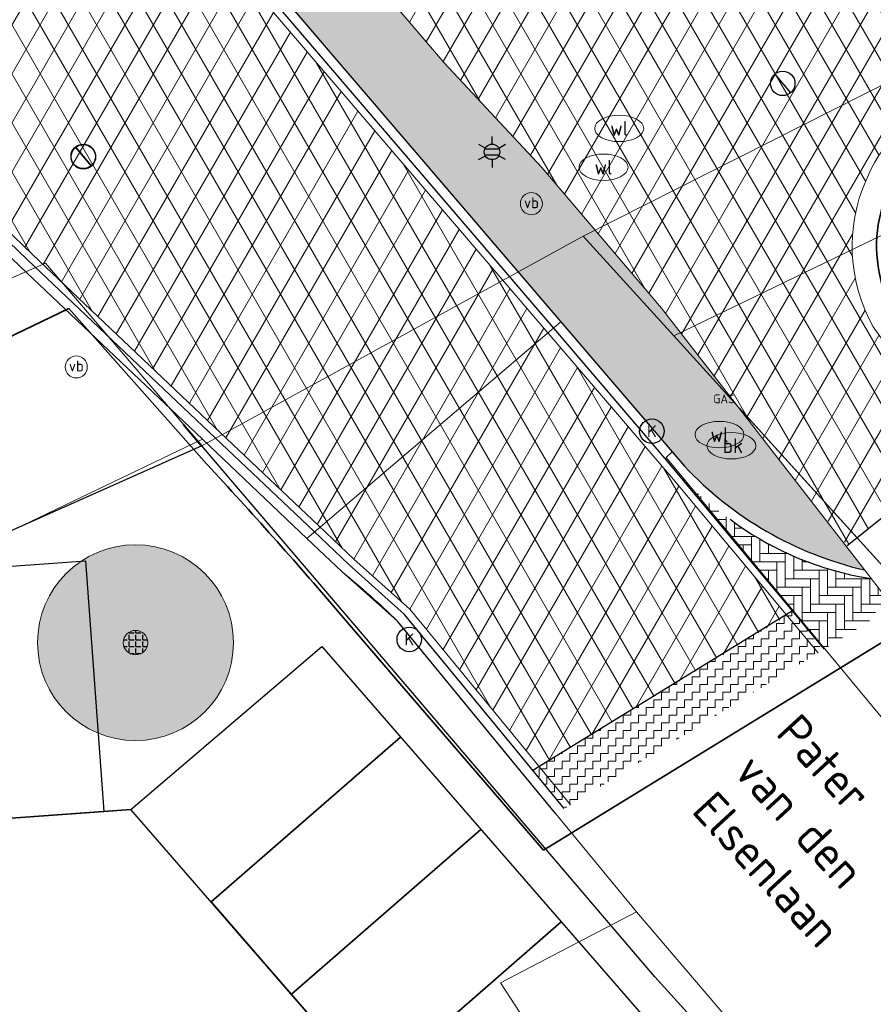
# Model space of a CAD drawing. Header units: millimetres. Extents: x 162876 to 168130, y 402614 to 405602.
# Tile 49 of 256: x 164492 to 164509, y 403406 to 403426. Entities that reach past the tile are written whole.
import ezdxf
from ezdxf.enums import TextEntityAlignment as Align

# ---------------------------------------------------------------- set-up
doc = ezdxf.new("R2010")
doc.units = ezdxf.units.MM
for name, color, linetype, lineweight in [('X-CA190022.004-UO-BGT_Ondergrond nieuwbouw Pater vd Elsenlaan_v1.0$0$A--L23--_Vloeren', 4, 'Continuous', 25), ('X-CA190022.004-UO-BGT_Ondergrond$0$B-WE-KL-WATER_PUT-S', 170, 'Continuous', 25), ('X-CA190022.004-UO-BGT_Ondergrond$0$GE_314_WGDRijbaanLokaleweg_Vlak_GEM', 253, 'Continuous', 9), ('X-CA190022.004-UO-BGT_Ondergrond$0$GE_316_WGDFietspad_Vlak_GEM', 253, 'Continuous', 9), ('X-CA190022.004-UO-BGT_Ondergrond$0$GE_322_WGDInrit_Vlak_GEM', 253, 'Continuous', 9), ('X-CA190022.004-UO-BGT_Ondergrond$0$GE_363_OWGBerm_openverharding_Vlak_GEM', 253, 'Continuous', 9), ('X-CA190022.004-UO-BGT_Ondergrond$0$GE_367_OWGBerm_groenvoorziening_grasenk_GEM', 253, 'Continuous', 9), ('X-CA190022.004-UO-BGT_Ondergrond$0$GE_401_OTDErf_Vlak_GEM', 253, 'Continuous', 9), ('X-CA190022.004-UO-BGT_Ondergrond$0$GE_814_BRDVerkeersbord_Punt_GEM', 7, 'Continuous', 25), ('X-CA190022.004-UO-BGT_Ondergrond$0$GE_861_PALLichtmast_Punt_GEM', 202, 'Continuous', 25), ('X-CA190022.004-UO-BGT_Ondergrond$0$GE_882_PutBrandkraan_Punt_GEM', 150, 'Continuous', 25), ('X-CA190022.004-UO-BGT_Ondergrond$0$GE_884_PutGasput_Punt_GEM', 32, 'Continuous', 25), ('X-CA190022.004-UO-GZM_Werkgrens$0$N-WE-KG-GRENS_SYSTEEMGRENS-G', 7, 'X-CA190022.004-UO-GZM_Werkgrens$0$KG-OG', 35), ('X-CA190022.004-UO-KAD_Percelen$0$B-WE-KG-GRENS_PERCEEL-GV', 150, 'Continuous', 9), ('X-CA190022.004-UO-OPB_Opbreek_v0.1$0$V-WE-VH-VERHARDING_ASFALT-A-200', 252, 'Continuous', 18), ('X-CA190022.004-UO-OPB_Opbreek_v0.1$0$V-WE-VH-VERHARDING_ASFALT_ZAAGSNEDE-G', 1, 'X-CA190022.004-UO-OPB_Opbreek_v0.1$0$VH-ZAAGSNEDE', 25), ('X-CA190022.004-UO-OPB_Opbreek_v0.1$0$V-WE-VH-VERHARDING_BETONSTRAATSTEEN-A-200 WEGDEK', 252, 'Continuous', 18), ('X-CA190022.004-UO-OPB_Opbreek_v0.1$0$V-XX-VH-KANTOPSLUITING_TROTTOIRBAND_180 200-G ACHTERKANT', 210, 'X-CA190022.004-UO-OPB_Opbreek_v0.1$0$VH-TROTTOIRBAND_180-200-V', 25), ('X-CA190022.004-UO-OPB_Opbreek_v0.1$0$V-XX-VH-KANTOPSLUITING_TROTTOIRBAND_180 200-G VOORKANT', 210, 'X-CA190022.004-UO-OPB_Opbreek_v0.1$0$VH-TROTTOIRBAND_180-200-V', 25), ('X-CA190022.004-UO-OPB_Opbreek_v0.1$0$V-XX-VH-KANTVERHARDING_STREKLAAG-G', 7, 'Continuous', 18), ('X-CA190022.004-UO-TXT_Tekst 1op200_v0.1$0$X-XX-AL-T35', 7, 'Continuous', 35), ('X-CA190022.004-UO-WHM_Putten en kolken combi_v0.1$0$KOLK INMETING VERWIJDEREN', 1, 'Continuous', 30), ('X-CA190022.004-UO-WHM_Putten en kolken combi_v0.1$0$PUTRANDEN INMETING TE VERVANGEN', 1, 'Continuous', 30)]:
    doc.layers.add(name, color=color, linetype=linetype, lineweight=lineweight)
doc.layers.add('X-CA190022.004-UO-DWM_Beplanting_v0.1$0$B-WE-GR-BOOM-S AFKOMSTIG UIT DTM_v0.4', color=252, linetype='Continuous')
doc.layers.add('X-CA190022.004-UO-OPB_Opbreek_v0.1$0$V-WE-GR-GRAS-V', color=7, linetype='Continuous', lineweight=18, true_color=0x67a552, transparency=0.5)
doc.layers.add('X-CA190022.004-UO-OPB_Opbreek_v0.1$0$V-WE-VH-VERHARDING_ASFALT-A-200 ROOD', color=1, linetype='Continuous', lineweight=18, transparency=0.5)
doc.layers.add('X-CA190022.004-UO-OPB_Opbreek_v0.1$0$V-WE-VH-VERHARDING_ASFALT-A-FREESVAK', color=252, linetype='Continuous', lineweight=18, transparency=0.5)
doc.styles.add('X-CA190022.004-UO-BGT_Ondergrond$0$NLCS-ISO', font='NLCS-ISO.ttf')
doc.styles.add('X-CA190022.004-UO-BGT_Ondergrond$0$NLCS-ISO-M250-T30', font='NLCS-ISO.ttf', dxfattribs={"height": 0.75})
doc.styles.add('X-CA190022.004-UO-TXT_Tekst 1op200_v0.1$0$NLCS-ISO-M200-T35', font='NLCS-ISO.ttf', dxfattribs={"height": 0.7000000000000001})
doc.styles.add('X-CA190022.004-UO-WHM_Putten en kolken combi_v0.1$0$ISOCPEUR 9 PT', font='isocpeur.ttf', dxfattribs={"height": 2.4402})
doc.linetypes.add('X-CA190022.004-UO-GZM_Werkgrens$0$KG-OG', pattern='A,5.5,-1.5,[2,NLCS.SHX,S=0.5,R=0,X=0,Y=0],-1.5', length=8.5)
doc.linetypes.add('X-CA190022.004-UO-OPB_Opbreek_v0.1$0$VH-TROTTOIRBAND_180-200-V', pattern='A,5,[24,NLCS.SHX,S=1,R=0,X=0,Y=0],5,-2,2,-2,2,-2', length=20)
doc.linetypes.add('X-CA190022.004-UO-OPB_Opbreek_v0.1$0$VH-ZAAGSNEDE', pattern='A,1e-05,-2.54,[181,NLCS.SHX,S=2.54,R=0,X=-2.54,Y=0],-5.08,[181,NLCS.SHX,S=2.54,R=180,X=2.54,Y=0],-2.54', length=10.16001)
pattern_1 = [(59.99999999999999, (0, 0), (-0.4330127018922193, 0.2500000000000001), []), (120, (0, 0), (-0.4330127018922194, -0.2499999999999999), [])]
pattern_2 = [(0, (0, 0), (0.15625, 0.15625), [0.15625, -0.15625]), (90, (0.15625, 0), (-0.15625, 0.15625), [0.15625, -0.15625])]

# ---------------------------------------------------------------- blocks, each defined once
blk = doc.blocks.new('X-CA190022.004-UO-WHM_Putten en kolken combi_v0.1$0$putdeksel 1.03')
blk.add_circle((5.227183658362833e-06, -5.226965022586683e-06), 0.2499999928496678)
blk = doc.blocks.new('X-CA190022.004-UO-WHM_Putten en kolken combi_v0.1$0$Putdeksel 1.04')
at = {"flags": 128}
blk.add_lwpolyline([(-0.1612564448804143, 0.1910401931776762), (0.1612564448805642, -0.1910401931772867)], dxfattribs=at)
blk.add_blockref('X-CA190022.004-UO-WHM_Putten en kolken combi_v0.1$0$putdeksel 1.03', (-5.227183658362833e-06, 5.226965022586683e-06))
blk = doc.blocks.new('X-CA190022.004-UO-WHM_Putten en kolken combi_v0.1$0$kolk 1.03')
blk.add_circle((0, 0), 0.25)
at = {"insert": (0, 0), "char_height": 0.24402, "attachment_point": 5, "style": 'X-CA190022.004-UO-WHM_Putten en kolken combi_v0.1$0$ISOCPEUR 9 PT'}
blk.add_mtext_dynamic_manual_height_columns('K', width=0.2522883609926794, gutter_width=12.201, heights=[0], dxfattribs=at)
blk = doc.blocks.new('X-CA190022.004-UO-BGT_Ondergrond$0$SIE-WEG_PAAL_VERKEERSBORD-SO')
at = {"linetype": 'ByBlock', "lineweight": 18}
blk.add_circle((0, 0), 1.5, dxfattribs=at)
at = {"linetype": 'ByBlock', "lineweight": 18, "style": 'X-CA190022.004-UO-BGT_Ondergrond$0$NLCS-ISO'}
blk.add_text('vb', height=1.5, dxfattribs=at).set_placement((0, 0.1317113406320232), align=Align.MIDDLE_CENTER)
blk = doc.blocks.new('X-CA190022.004-UO-BGT_Ondergrond$0$IMGEOVerkeersbord')
at = {"xscale": 5, "yscale": 5, "zscale": 5}
blk.add_blockref('X-CA190022.004-UO-BGT_Ondergrond$0$SIE-WEG_PAAL_VERKEERSBORD-SO', (0, 0), dxfattribs=at)
blk = doc.blocks.new('X-CA190022.004-UO-BGT_Ondergrond$0$SKL-WATER_BRANDKRAAN_BRANDPUT-SO')
at = {"color": 0, "linetype": 'ByBlock', "lineweight": 18}
blk.add_ellipse((0, 0), major_axis=(2.5, 9.034865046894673e-15), ratio=0.5400000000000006, dxfattribs=at)
at = {"color": 0, "linetype": 'ByBlock', "lineweight": 18, "style": 'X-CA190022.004-UO-BGT_Ondergrond$0$NLCS-ISO'}
blk.add_text('bk', height=1.5, dxfattribs=at).set_placement((0.1553767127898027, 0), align=Align.MIDDLE_CENTER)
blk = doc.blocks.new('X-CA190022.004-UO-BGT_Ondergrond$0$IMGEOBrandkraanput')
at = {"xscale": 5, "yscale": 5, "zscale": 5}
blk.add_blockref('X-CA190022.004-UO-BGT_Ondergrond$0$SKL-WATER_BRANDKRAAN_BRANDPUT-SO', (0, 0), dxfattribs=at)
blk = doc.blocks.new('X-CA190022.004-UO-BGT_Ondergrond$0$N-SIE-WEG_LICHTMAST-SO')
h = blk.add_hatch(color=256)
h.paths.add_polyline_path([(1.162672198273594, 0.5, 0.6585046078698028), (-1.162672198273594, 0.5)])
h.paths.add_polyline_path([(-1.162672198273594, -0.5, 0.6585046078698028), (1.162672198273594, -0.5)])
at = {"flags": 128}
for points in [[(8.349587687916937e-10, 1.265625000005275), (1.669846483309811e-09, 2.53125000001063)], [(-2.192125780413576, 1.265625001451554), (-1.096064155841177, 0.6328125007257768)], [(-1.162672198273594, 0.5), (1.162672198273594, 0.5)], [(1.096064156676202, 0.6328124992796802), (2.192125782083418, 1.26562499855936)], [(-2.192125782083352, -1.26562499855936), (-1.096064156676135, -0.6328124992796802)], [(-1.162672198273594, -0.5), (1.162672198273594, -0.5)], [(-8.349587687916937e-10, -1.265625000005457), (-1.669775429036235e-09, -2.53125000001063)], [(2.192125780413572, -1.265625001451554), (1.096064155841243, -0.6328125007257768)]]:
    blk.add_lwpolyline(points, dxfattribs=at)
at = {"ltscale": 0.5}
blk.add_circle((0, 0), 1.265625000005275, dxfattribs=at)
at = {"style": 'X-CA190022.004-UO-BGT_Ondergrond$0$NLCS-ISO'}
blk.add_attdef('TYPE', text='', height=1.8, dxfattribs=at).set_placement((1.669846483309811e-09, 2.53125000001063), align=Align.BOTTOM_CENTER)
blk = doc.blocks.new('X-CA190022.004-UO-BGT_Ondergrond$0$IMGEOLichtmastpaal')
at = {"xscale": 5, "yscale": 5, "zscale": 5}
blk.add_blockref('X-CA190022.004-UO-BGT_Ondergrond$0$N-SIE-WEG_LICHTMAST-SO', (0.04198259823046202, 6.388564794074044), dxfattribs=at)
blk = doc.blocks.new('X-CA190022.004-UO-BGT_Ondergrond$0$IMGEOGasput')
at = {"insert": (-7.026893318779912, 3.397609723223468), "char_height": 6, "attachment_point": 1, "style": 'X-CA190022.004-UO-BGT_Ondergrond$0$NLCS-ISO-M250-T30'}
blk.add_mtext_dynamic_manual_height_columns('GAS', width=7.483855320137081, gutter_width=3.75, heights=[0], dxfattribs=at)
blk = doc.blocks.new('X-CA190022.004-UO-BGT_Ondergrond$0$SKL-WATER_WATERLEIDINGPUT-SO')
at = {"color": 0, "linetype": 'ByBlock', "lineweight": 18}
blk.add_ellipse((0, 0), major_axis=(2.5, 9.034865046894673e-15), ratio=0.5400000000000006, dxfattribs=at)
at = {"color": 0, "linetype": 'ByBlock', "lineweight": 18, "style": 'X-CA190022.004-UO-BGT_Ondergrond$0$NLCS-ISO'}
blk.add_text('wl', height=1.5, dxfattribs=at).set_placement((0, 0), align=Align.MIDDLE_CENTER)
blk = doc.blocks.new('X-CA190022.004-UO-DWM_Beplanting_v0.1$0$SGR-BOOM_01-SO')
at = {"linetype": 'ByBlock', "lineweight": 18}
h = blk.add_hatch(color=0, dxfattribs=at)
h.dxf.hatch_style = 1
edge = h.paths.add_edge_path()
edge.add_arc((0, 0), 0.25, 0, 360)
at = {"color": 0, "linetype": 'ByBlock', "lineweight": 18}
for radius in [2, 0.25]:
    blk.add_circle((0, 0), radius, dxfattribs=at)
blk = doc.blocks.new('X-CA190022.004-UO-DWM_Beplanting_v0.1$0$IMGEOBoom')
at = {"transparency": 33554457}
h = blk.add_hatch(color=256, dxfattribs=at)
h.dxf.hatch_style = 1
edge = h.paths.add_edge_path()
edge.add_arc((0, 0), 100, 0, 360)
edge = h.paths.add_edge_path(flags=17)
edge.add_arc((0, 0), 12.5, 0, 360)
h = blk.add_hatch()
h.set_pattern_fill('ANGLE', color=256)
h.set_pattern_definition([(0, (0, 0), (0, 6.985), [5.08, -1.905]), (90, (0, 0), (-6.985, 4.277078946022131e-16), [5.08, -1.905])])
edge = h.paths.add_edge_path(flags=17)
edge.add_arc((0, 0), 12.5, 0, 360)
at = {"xscale": 50, "yscale": 50, "zscale": 50}
blk.add_blockref('X-CA190022.004-UO-DWM_Beplanting_v0.1$0$SGR-BOOM_01-SO', (0, 0), dxfattribs=at)

msp = doc.modelspace()

# ---------------------------------------------------------------- hatches: boundary and pattern name
at = {"layer": 'X-CA190022.004-UO-OPB_Opbreek_v0.1$0$V-WE-GR-GRAS-V'}
h = msp.add_hatch(color=256, dxfattribs=at)
h.dxf.hatch_style = 1
edge = h.paths.add_edge_path()
edge.add_line((164491.5, 403434.983), (164485.536, 403442.109))
edge.add_arc((164484.7432403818, 403440.3966772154), 1.886933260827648, 65.15712625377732, 104.6816702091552)
edge.add_line((164484.265, 403442.222), (164483.391, 403441.904))
edge.add_line((164483.391, 403441.904), (164502.63, 403419.439))
edge.add_line((164502.63, 403419.439), (164504.901, 403416.787))
edge.add_line((164504.901, 403416.787), (164505.153, 403416.493))
edge.add_arc((164510.479080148, 403421.4819774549), 7.297741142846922, 223.1282033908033, 256.9399985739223)
edge.add_line((164508.83, 403414.373), (164504.683, 403419.715))
edge.add_line((164504.683, 403419.715), (164502.24, 403422.591))
edge.add_line((164502.24, 403422.591), (164500.249, 403424.726))
edge.add_line((164500.249, 403424.726), (164491.5, 403434.983))
at = {"layer": 'X-CA190022.004-UO-OPB_Opbreek_v0.1$0$V-WE-VH-VERHARDING_ASFALT-A-200'}
h = msp.add_hatch(dxfattribs=at)
h.set_pattern_fill('AVH-ASFALT', color=256, scale=0.5, pattern_type=2)
h.set_pattern_definition(pattern_1)
edge = h.paths.add_edge_path(flags=0)
edge.add_arc((164478.1617259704, 403439.0866518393), 0.2699662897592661, 115.2703363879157, 209.691160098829, ccw=False)
edge.add_line((164478.0464801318, 403439.3307833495), (164479.9453260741, 403440.1627059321))
edge.add_arc((164480.0331573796, 403439.8077436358), 0.3656672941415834, 48.98285805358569, 103.89802546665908, ccw=False)
edge.add_line((164480.2731392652, 403440.0836444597), (164482.9663866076, 403437.128346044))
edge.add_line((164482.9663866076, 403437.128346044), (164486.6878574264, 403432.6886791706))
edge.add_arc((164485.8099287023, 403432.2038029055), 1.002927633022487, -40.685678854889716, 28.911681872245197, ccw=False)
edge.add_arc((164486.0187615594, 403432.1971579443), 0.8504045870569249, 226.7174290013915, 310.4460501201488, ccw=False)
edge.add_line((164485.4357267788, 403431.5780792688), (164477.9272041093, 403438.9529308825))
edge = h.paths.add_edge_path(flags=16)
edge.add_line((164474.8090000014, 403442.3029999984), (164477.7699999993, 403438.8270000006))
edge.add_arc((164478.1617259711, 403439.0866518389), 0.4699662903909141, 114.88028808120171, 213.5380294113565, ccw=False)
edge.add_line((164477.964, 403439.513), (164479.8790000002, 403440.3520000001))
edge.add_arc((164480.0331573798, 403439.8077436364), 0.5656672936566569, 47.68062572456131, 105.8144587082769, ccw=False)
edge.add_line((164480.4139999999, 403440.2260000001), (164477.1710000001, 403443.6029999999))
edge.add_arc((164476.7617816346, 403443.3100921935), 0.5032441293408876, -51.36289691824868, 35.59409672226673, ccw=False)
edge.add_line((164477.076, 403442.917), (164475.4019999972, 403442.1699999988))
edge.add_arc((164475.1954956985, 403442.6377590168), 0.5113145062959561, 220.897115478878, 293.8202992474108, ccw=False)
edge = h.paths.add_edge_path(flags=16)
edge.add_arc((164478.1617259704, 403439.0866518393), 0.469966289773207, 114.8802880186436, 213.538029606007, ccw=False)
edge.add_line((164477.964, 403439.513), (164479.879, 403440.352))
edge.add_arc((164480.0331573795, 403439.8077436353), 0.5656672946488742, 47.68062576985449, 105.81445867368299, ccw=False)
edge.add_line((164480.414, 403440.226), (164483.117, 403437.26))
edge.add_line((164483.117, 403437.26), (164486.853, 403432.803))
edge.add_arc((164485.8099287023, 403432.2038029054), 1.202927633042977, -41.418581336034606, 29.875411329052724, ccw=False)
edge.add_arc((164486.0187615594, 403432.1971579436), 1.050404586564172, 226.5968703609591, 311.29779727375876, ccw=False)
edge.add_line((164485.297, 403431.434), (164477.77, 403438.827))
edge = h.paths.add_edge_path(flags=0)
edge.add_arc((164476.7617816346, 403443.3100921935), 0.3032441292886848, -47.12407347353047, 29.58472994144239, ccw=False)
edge.add_line((164476.9681128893, 403443.0878661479), (164475.3209070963, 403442.3528227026))
edge.add_arc((164475.1954956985, 403442.6377590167), 0.3113145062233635, 222.0255269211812, 293.7561350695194, ccw=False)
edge.add_line((164474.9642367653, 403442.4293458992), (164474.0393535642, 403443.6615322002))
edge.add_arc((164474.6598081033, 403444.0713097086), 0.7435599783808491, 123.4365509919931, 213.4426584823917, ccw=False)
edge.add_arc((164474.7321911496, 403443.7841782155), 1.027719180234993, 66.9526403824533, 117.97534519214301, ccw=False)
edge.add_line((164475.1345348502, 403444.7298664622), (164477.0254907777, 403443.4598068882))
edge = h.paths.add_edge_path(flags=16)
edge.add_arc((164476.7617816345, 403443.3100921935), 0.5032441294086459, -51.36289691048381, 35.59409673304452, ccw=False)
edge.add_line((164477.076, 403442.917), (164475.402, 403442.17))
edge.add_arc((164475.1954956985, 403442.6377590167), 0.5113145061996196, 220.8971152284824, 293.8202995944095, ccw=False)
edge.add_line((164474.809, 403442.303), (164473.876, 403443.546))
edge.add_arc((164474.6598081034, 403444.0713097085), 0.943559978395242, 122.84869741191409, 213.83006990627, ccw=False)
edge.add_arc((164474.7321911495, 403443.7841782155), 1.227719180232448, 66.02806955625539, 118.41369853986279, ccw=False)
edge.add_line((164475.231, 403444.906), (164477.171, 403443.603))
edge = h.paths.add_edge_path()
edge.add_line((164456.804683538, 403462.6403329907), (164465.0349251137, 403450.7319944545))
edge.add_line((164465.0349251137, 403450.7319944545), (164466.2800102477, 403448.9214515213))
edge.add_line((164466.2800102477, 403448.9214515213), (164471.1255660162, 403441.8752803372))
edge.add_line((164471.1255660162, 403441.8752803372), (164471.089, 403441.66))
edge.add_line((164471.089, 403441.66), (164472.011, 403440.28))
edge.add_line((164472.011, 403440.28), (164473.18, 403438.808))
edge.add_line((164473.18, 403438.808), (164474.5226777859, 403437.4021644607))
edge.add_line((164474.5226777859, 403437.4021644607), (164474.7304815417, 403437.401707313))
edge.add_line((164474.7304815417, 403437.401707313), (164477.1014560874, 403435.0265268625))
edge.add_line((164477.1014560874, 403435.0265268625), (164491.8438825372, 403420.8129722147))
edge.add_line((164491.8438825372, 403420.8129722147), (164495.5538558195, 403417.2949458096))
edge.add_line((164495.5538558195, 403417.2949458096), (164497.6878863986, 403415.2709168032))
edge.add_line((164497.6878863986, 403415.2709168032), (164498.4049852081, 403414.590617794))
edge.add_line((164498.4049852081, 403414.590617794), (164499.550173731, 403413.5691786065))
edge.add_line((164499.550173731, 403413.5691786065), (164501.9103804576, 403410.6982485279))
edge.add_line((164501.9103804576, 403410.6982485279), (164502.1890433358, 403410.3592361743))
edge.add_line((164502.1890433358, 403410.3592361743), (164507.2471112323, 403413.438676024))
edge.add_line((164507.2471112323, 403413.438676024), (164504.8872601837, 403416.2652230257))
edge.add_line((164504.8872601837, 403416.2652230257), (164504.6351540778, 403416.5593468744))
edge.add_line((164504.6351540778, 403416.5593468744), (164502.3641624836, 403419.2113370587))
edge.add_line((164502.3641624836, 403419.2113370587), (164482.7964791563, 403442.0601340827))
edge.add_line((164482.7964791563, 403442.0601340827), (164480.7897117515, 403444.4598644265))
edge.add_line((164480.7897117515, 403444.4598644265), (164457.5171691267, 403471.7440300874))
edge.add_line((164457.5171691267, 403471.7440300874), (164453.0470402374, 403467.8919549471))
edge.add_arc((164406.0797280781, 403430.7615173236), 59.87151083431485, 36.065633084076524, 38.328455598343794, ccw=False)
edge.add_line((164454.4764536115, 403466.0085706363), (164456.2119255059, 403463.4979947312))
edge.add_line((164456.2119255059, 403463.4979947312), (164456.804683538, 403462.6403329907))
at = {"layer": 'X-CA190022.004-UO-OPB_Opbreek_v0.1$0$V-WE-VH-VERHARDING_ASFALT-A-200 ROOD'}
h = msp.add_hatch(dxfattribs=at)
h.set_pattern_fill('AVH-ASFALT', color=256, scale=0.5, pattern_type=2)
h.set_pattern_definition(pattern_1)
edge = h.paths.add_edge_path()
edge.add_line((164496.2489110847, 403434.2123157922), (164493.8805388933, 403432.1921453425))
edge.add_line((164493.8805388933, 403432.1921453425), (164500.249, 403424.726))
edge.add_line((164500.249, 403424.726), (164502.24, 403422.591))
edge.add_line((164502.24, 403422.591), (164504.683, 403419.715))
edge.add_line((164504.683, 403419.715), (164508.4757473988, 403414.8711229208))
edge.add_line((164508.4757473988, 403414.8711229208), (164510.8652536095, 403416.7781359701))
edge.add_line((164510.8652536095, 403416.7781359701), (164509.01, 403419.334))
edge.add_arc((164511.9308651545, 403420.9814187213), 3.353422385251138, 156.2686370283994, 209.4237539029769, ccw=False)
edge.add_arc((164511.659438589, 403421.1776956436), 3.026775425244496, 116.730746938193, 157.6022541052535, ccw=False)
edge.add_line((164510.2980000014, 403423.8810000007), (164518.157, 403427.555))
edge.add_line((164518.157, 403427.555), (164516.668, 403430.689))
edge.add_line((164516.668, 403430.689), (164513.743, 403429.436))
edge.add_line((164513.743, 403429.436), (164509.64, 403427.467))
edge.add_line((164509.64, 403427.467), (164507.77, 403426.57))
edge.add_arc((164505.8426980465, 403431.1227102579), 4.943851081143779, 251.585633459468, 292.9444314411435, ccw=False)
edge.add_arc((164505.0456218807, 403430.9230158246), 4.555641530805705, 224.8878917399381, 260.33770587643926, ccw=False)
edge.add_line((164501.8179999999, 403427.7080000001), (164499.729, 403430.051))
edge.add_line((164499.729, 403430.051), (164496.2489110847, 403434.2123157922))
at = {"layer": 'X-CA190022.004-UO-OPB_Opbreek_v0.1$0$V-WE-VH-VERHARDING_ASFALT-A-FREESVAK', "ltscale": 0.2}
h = msp.add_hatch(dxfattribs=at)
h.set_pattern_fill('AVH-ASFALT_FREESVAK', color=256, scale=0.1, pattern_type=2)
h.set_pattern_definition(pattern_2)
h.paths.add_polyline_path([(164507.6718298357, 403413.1377652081), (164507.3627034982, 403413.5346996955), (164502.060617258, 403410.2804114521), (164502.3914151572, 403409.8967784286)])
h = msp.add_hatch(dxfattribs=at)
h.set_pattern_fill('AVH-ASFALT_FREESVAK', color=256, scale=0.1, pattern_type=2)
h.set_pattern_definition(pattern_2)
h.paths.add_polyline_path([(164507.9809561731, 403412.7408307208), (164507.6718298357, 403413.1377652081), (164502.3914151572, 403409.8967784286), (164502.7222130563, 403409.5131454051)])
at = {"layer": 'X-CA190022.004-UO-OPB_Opbreek_v0.1$0$V-WE-VH-VERHARDING_BETONSTRAATSTEEN-A-200 WEGDEK'}
h = msp.add_hatch(dxfattribs=at)
h.set_pattern_fill('AVH-BSS_DIKFORMAAT_ELLEBOOG-SO', color=256, scale=2.5, pattern_type=2)
h.set_pattern_definition([(0, (0, 0), (0.1725, 0.1725), [0.6900000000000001, -0.345]), (270, (0, 0.5175000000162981), (0.1725, 0.1725), [0.6900000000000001, -0.345])])
edge = h.paths.add_edge_path()
edge.add_line((164509.2616560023, 403413.7938513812), (164508.9258180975, 403413.3207633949))
edge.add_line((164508.9258180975, 403413.3207633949), (164508.0088137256, 403412.7579289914))
edge.add_line((164508.0088137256, 403412.7579289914), (164504.7490880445, 403416.6569124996))
edge.add_arc((164510.135724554, 403421.0400304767), 6.944607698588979, 219.1353251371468, 260.3186269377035)
edge.add_line((164508.9678573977, 403414.1943265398), (164509.2616560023, 403413.7938513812))

# ---------------------------------------------------------------- linework, layer by layer
at = {"layer": 'X-CA190022.004-UO-BGT_Ondergrond nieuwbouw Pater vd Elsenlaan_v1.0$0$A--L23--_Vloeren', "color": 252}
for p, q in [((164510.415, 403413.1130000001), (164505.8550342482, 403418.1374529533)), ((164495.2966250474, 403416.9023889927), (164494.922594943, 403417.3407591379)), ((164494.923917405, 403417.3408555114), (164495.298, 403416.9029999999)), ((164495.298, 403416.9029999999), (164489.76, 403414.442)), ((164504.5510000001, 403406.066), (164495.298, 403416.9029999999)), ((164485.4445239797, 403414.0117559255), (164492.9246913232, 403414.5568215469)), ((164492.9246913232, 403414.5568215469), (164493.2974082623, 403409.4405645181)), ((164493.8487036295, 403409.4807043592), (164497.7500189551, 403412.8117803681)), ((164497.7500189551, 403412.8117803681), (164510.8410424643, 403397.7527725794)), ((164495.4888817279, 403407.5939569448), (164499.360292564, 403410.9594330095)), ((164499.3602278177, 403410.9595074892), (164495.49141933, 403407.5962936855)), ((164493.8489402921, 403409.4804321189), (164484.5327058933, 403408.8017487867)), ((164493.2974082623, 403409.4405645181), (164493.8487036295, 403409.4807043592)), ((164507.3604319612, 403393.9377468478), (164493.8487036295, 403409.4807043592)), ((164490.8040293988, 403409.2587352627), (164493.2974218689, 403409.4403777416)), ((164501.0003195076, 403409.0728594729), (164497.13151102, 403405.7096456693)), ((164497.1315974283, 403405.7095462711), (164501.000405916, 403409.0727600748)), ((164495.49141933, 403407.5962936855), (164503.6919641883, 403398.1629542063)), ((164502.6404111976, 403407.1862114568), (164498.77160271, 403403.8229976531)), ((164498.7716891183, 403403.8228982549), (164502.640497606, 403407.1861120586)), ((164504.5510000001, 403406.066), (164513.7991679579, 403395.8583515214))]:
    msp.add_line(p, q, dxfattribs=at)
at = {"layer": 'X-CA190022.004-UO-BGT_Ondergrond$0$GE_314_WGDRijbaanLokaleweg_Vlak_GEM', "flags": 128}
for points in [[(164442.94, 403489.126), (164443.864, 403488.0790000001), (164449.294, 403481.924), (164481.056, 403444.687), (164480.874, 403444.622), (164483.26, 403441.849), (164483.391, 403441.904), (164502.63, 403419.439), (164497.447, 403415.017), (164495.313, 403417.0410000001), (164491.602, 403420.56), (164476.856, 403434.777), (164474.447, 403437.185), (164474.381, 403437.261), (164474.505, 403437.387), (164473.18, 403438.808), (164472.011, 403440.2800000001), (164471.089, 403441.6600000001), (164464.875, 403450.622), (164464.747, 403450.533), (164455.924, 403463.299), (164454.191, 403465.806)], [(164498.168, 403414.333), (164497.447, 403415.017), (164502.63, 403419.439), (164504.901, 403416.787), (164504.781, 403416.665), (164511.187, 403408.945), (164519.4, 403399.622), (164527.935, 403390.353), (164528.051, 403390.464), (164532.626, 403385.607)], [(164617.292, 403303.039), (164607.57, 403311.093), (164607.596, 403311.189), (164599.386, 403318.093), (164599.271, 403317.98), (164593.903, 403322.46), (164566.317, 403345.335), (164566.403, 403345.471), (164557.209, 403353.3180000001), (164557.112, 403353.201), (164548.239, 403361.246), (164539.592, 403369.466), (164531.375, 403377.556), (164523.138, 403386.194), (164518.659, 403391.015), (164515.969, 403393.893), (164510.065, 403400.491), (164504.175, 403407.392), (164501.64, 403410.4760000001), (164499.297, 403413.326)]]:
    msp.add_lwpolyline(points, dxfattribs=at)
at = {"layer": 'X-CA190022.004-UO-BGT_Ondergrond$0$GE_314_WGDRijbaanLokaleweg_Vlak_GEM'}
msp.add_arc((164487.5254166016, 403401.2646567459), 16.85366953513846, 45.69656568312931, 50.84135455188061, dxfattribs=at)
at = {"layer": 'X-CA190022.004-UO-BGT_Ondergrond$0$GE_316_WGDFietspad_Vlak_GEM', "flags": 128}
for points in [[(164527.371, 403391.93), (164526.649, 403392.821), (164520.122, 403400.2900000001), (164513.339, 403408.529), (164508.83, 403414.373), (164504.683, 403419.7150000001), (164502.24, 403422.591), (164500.249, 403424.7260000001), (164491.5, 403434.983), (164485.536, 403442.109)], [(164509.01, 403419.334), (164510.581, 403417.138), (164513.067, 403413.794), (164515.637, 403410.447), (164521.701, 403403.053), (164525.682, 403398.456), (164529.573, 403394.185)]]:
    msp.add_lwpolyline(points, dxfattribs=at)
at = {"layer": 'X-CA190022.004-UO-BGT_Ondergrond$0$GE_316_WGDFietspad_Vlak_GEM'}
for centre, radius, start, end in [((164511.6594385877, 403421.1776956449), 3.02677542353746, 116.7307469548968, 157.602254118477), ((164511.9308651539, 403420.9814187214), 3.353422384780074, 156.2686370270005, 209.4237539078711)]:
    msp.add_arc(centre, radius, start, end, dxfattribs=at)
at = {"layer": 'X-CA190022.004-UO-BGT_Ondergrond$0$GE_322_WGDInrit_Vlak_GEM', "flags": 128}
for points in [[(164528.051, 403390.464), (164527.935, 403390.353), (164519.4, 403399.622), (164511.187, 403408.945), (164504.781, 403416.665), (164504.901, 403416.787), (164505.153, 403416.493)], [(164508.83, 403414.373), (164513.339, 403408.529), (164520.122, 403400.2900000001), (164526.649, 403392.821), (164526.501, 403392.765)]]:
    msp.add_lwpolyline(points, dxfattribs=at)
at = {"layer": 'X-CA190022.004-UO-BGT_Ondergrond$0$GE_322_WGDInrit_Vlak_GEM'}
msp.add_arc((164510.479080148, 403421.4819774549), 7.297741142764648, 223.1282033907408, 256.9399985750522, dxfattribs=at)
at = {"layer": 'X-CA190022.004-UO-BGT_Ondergrond$0$GE_363_OWGBerm_openverharding_Vlak_GEM', "flags": 128}
msp.add_lwpolyline([(164504.175, 403407.392), (164510.065, 403400.491), (164506.831, 403399.746), (164506.899, 403397.505), (164501.398, 403405.941), (164504.175, 403407.392)], dxfattribs=at)
at = {"layer": 'X-CA190022.004-UO-BGT_Ondergrond$0$GE_367_OWGBerm_groenvoorziening_grasenk_GEM', "flags": 128}
for points in [[(164683.071, 403504.746), (164620.047, 403474.794), (164605.994, 403467.843), (164604.644, 403466.081), (164604.1, 403465.83), (164602.208, 403469.716), (164599.34, 403468.357), (164599.989, 403466.994), (164588.888, 403461.691), (164588.317, 403459.308), (164529.221, 403430.464), (164510.811, 403421.473), (164516.407, 403415.184), (164516.697, 403414.849), (164516.465, 403414.735), (164516.238, 403414.623), (164513.991, 403413.907), (164513.067, 403413.794), (164510.581, 403417.138), (164509.01, 403419.334)], [(164505.153, 403416.493), (164504.901, 403416.787), (164502.63, 403419.439), (164483.391, 403441.904), (164484.265, 403442.222)], [(164485.536, 403442.109), (164491.5, 403434.983), (164500.249, 403424.7260000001), (164502.24, 403422.591), (164504.683, 403419.7150000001), (164508.83, 403414.373)], [(164474.381, 403437.261), (164474.447, 403437.185), (164476.856, 403434.777), (164491.602, 403420.56), (164495.313, 403417.0410000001), (164489.83, 403414.415), (164486.1, 403417.987), (164482.995, 403419.01), (164482.804, 403420.603)]]:
    msp.add_lwpolyline(points, dxfattribs=at)
at = {"layer": 'X-CA190022.004-UO-BGT_Ondergrond$0$GE_367_OWGBerm_groenvoorziening_grasenk_GEM', "extrusion": (0, 0, -1)}
for centre, radius, start, end in [((-164511.6594385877, 403421.1776956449), 3.026775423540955, 22.39774588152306, 63.26925304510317), ((-164511.9308651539, 403420.9814187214), 3.353422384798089, 330.5762460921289, 23.73136297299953), ((-164510.479080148, 403421.4819774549), 7.297741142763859, 283.0600014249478, 316.8717966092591)]:
    msp.add_arc(centre, radius, start, end, dxfattribs=at)
at = {"layer": 'X-CA190022.004-UO-BGT_Ondergrond$0$GE_401_OTDErf_Vlak_GEM', "flags": 128}
for points in [[(164482.995, 403419.01), (164486.1, 403417.987), (164489.83, 403414.415), (164495.313, 403417.0410000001), (164497.447, 403415.017), (164498.168, 403414.333)], [(164499.297, 403413.326), (164501.64, 403410.4760000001), (164504.175, 403407.392), (164501.398, 403405.941), (164506.899, 403397.505), (164514.354, 403390.654), (164517.358, 403385.763), (164510.105, 403385.209), (164510.512, 403379.879), (164512.09, 403357.333), (164511.903, 403357.325), (164512.156, 403353.751)]]:
    msp.add_lwpolyline(points, dxfattribs=at)
at = {"layer": 'X-CA190022.004-UO-BGT_Ondergrond$0$GE_401_OTDErf_Vlak_GEM', "extrusion": (0, 0, -1)}
msp.add_arc((-164487.5254166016, 403401.2646567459), 16.8536695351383, 129.1586454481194, 134.3034343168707, dxfattribs=at)
at = {"layer": 'X-CA190022.004-UO-GZM_Werkgrens$0$N-WE-KG-GRENS_SYSTEEMGRENS-G', "ltscale": 0.2, "flags": 128}
msp.add_lwpolyline([(164202.4471839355, 403276.2612616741, -0.007014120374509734), (164204.6842424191, 403278.1944806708), (164207.7316017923, 403280.6309342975), (164216.350955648, 403287.4712219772), (164219.0035534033, 403289.434108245), (164219.3746627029, 403289.7286192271), (164237.1836765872, 403303.1852059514), (164244.5865004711, 403308.605291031), (164248.7299054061, 403311.6378046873), (164253.9774847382, 403315.3666892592), (164261.1754745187, 403320.480446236), (164269.6822113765, 403326.3244647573), (164277.4779943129, 403331.5382684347), (164300.138869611, 403346.1530355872), (164322.9639978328, 403359.9259594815), (164334.0727303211, 403366.2923093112), (164351.6652632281, 403375.7974689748), (164373.7421382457, 403387.5498352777), (164399.9497431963, 403400.4638723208), (164429.2801321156, 403414.7433017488), (164430.1235736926, 403415.1409833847), (164430.9478262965, 403415.506283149), (164431.7770699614, 403415.8458020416), (164432.615246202, 403416.1613381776), (164433.4616619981, 403416.4526584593), (164434.3156183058, 403416.7195497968), (164435.1764106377, 403416.9618192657), (164436.0433296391, 403417.1792942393), (164436.3055164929, 403417.2587681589, -0.09982065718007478), (164451.9815185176, 403417.1790174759, 0.1310872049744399), (164471.5299883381, 403420.9480569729), (164482.532673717, 403426.2434413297), (164490.6930660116, 403418.7998493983), (164492.5861501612, 403419.7065134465), (164495.4035730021, 403416.5299918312, -0.01010042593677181), (164498.0738503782, 403413.5363083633), (164499.3853029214, 403412.0048366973), (164502.2759065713, 403408.6525450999), (164509.274412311, 403412.9480533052), (164511.7682141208, 403416.4610208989), (164509.1861236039, 403420.2014103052, -0.1750361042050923), (164509.3210798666, 403422.1351258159, -0.1801291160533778), (164510.5166693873, 403423.4312866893), (164518.8245311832, 403427.3151248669), (164545.0302416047, 403439.9269191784), (164571.6953268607, 403452.7535489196), (164577.9552917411, 403456.0641072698), (164591.4716804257, 403464.141949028), (164595.4462846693, 403466.1591353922), (164599.4311747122, 403468.181541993), (164600.8539115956, 403468.8630628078), (164605.9399590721, 403471.2415379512), (164622.0164705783, 403477.7583811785), (164627.272938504, 403479.8886915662), (164631.9472826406, 403481.9048786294), (164633.2674407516, 403482.5385622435, 0.08477773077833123), (164642.6089981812, 403485.3796505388), (164759.3320802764, 403541.3864717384), (164770.9742443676, 403544.8150730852), (164773.2724307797, 403545.3968587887), (164787.8865800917, 403542.289629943), (164789.8994408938, 403542.3802139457), (164793.2522167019, 403543.0482871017), (164800.2402211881, 403546.8141014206), (164803.6710322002, 403549.3659814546), (164804.7740494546, 403550.3596960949), (164806.982937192, 403547.3873851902), (164807.9070396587, 403546.1989325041), (164811.8704722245, 403549.2807697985), (164810.9532731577, 403550.4603442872), (164809.5116547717, 403552.4057701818), (164808.342669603, 403553.5746866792), (164810.0239640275, 403555.0893745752), (164807.82693957, 403558.0124714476), (164809.8344029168, 403559.5158162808, 0.08719858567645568), (164816.7069141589, 403566.8332066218, -0.1361886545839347), (164825.1509550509, 403574.2389801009), (164897.951587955, 403609.3404576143), (164931.0926747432, 403625.3204994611), (165054.7836542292, 403684.9604895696), (165123.1554235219, 403717.9264497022), (165148.5663854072, 403730.0329638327), (165175.6541256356, 403740.4784873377), (165188.1464371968, 403744.8235939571), (165187.6324323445, 403748.0918636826), (165185.2580450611, 403754.9315992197), (165180.037890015, 403753.6894865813, 0.02784581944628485), (165177.0513383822, 403752.4655620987), (165119.6977294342, 403725.1406508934), (165051.3091062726, 403692.1665645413), (164927.6180512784, 403632.5265380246), (164894.4771003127, 403616.5465616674), (164821.6764674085, 403581.445084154, 0.1361886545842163), (164810.015649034, 403571.2180636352, -0.08719858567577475), (164805.0390029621, 403565.919263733), (164803.0203514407, 403564.4075403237), (164799.415410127, 403569.2038422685), (164798.6149812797, 403568.6044188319), (164797.8152444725, 403568.0055136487), (164797.2158194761, 403568.8059445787), (164793.3705278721, 403565.9262908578), (164793.9699528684, 403565.1258599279), (164792.3761302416, 403563.932281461), (164795.8845084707, 403559.0636660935, -0.2015476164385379), (164780.0971775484, 403554.0570161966, 0.07565561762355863), (164771.1691888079, 403553.9823458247, -0.009754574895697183), (164764.0749090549, 403552.5358596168), (164754.2863395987, 403547.7986438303), (164747.4743492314, 403544.6063578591), (164708.340445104, 403525.5831572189), (164686.2179063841, 403515.3649846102), (164675.1479613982, 403509.8647663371), (164663.5244613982, 403504.2582663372), (164644.326586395, 403495.0707073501), (164639.4929121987, 403492.7230557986), (164638.2008723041, 403492.1265410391, -0.2018182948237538), (164621.8461223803, 403491.8003317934, 0.2094978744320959), (164598.5804137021, 403490.9733350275), (164556.1572466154, 403470.5661522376), (164536.2994594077, 403461.0079530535), (164516.3183906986, 403451.407959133), (164508.2317351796, 403447.5121291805), (164500.1867564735, 403443.6421835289), (164497.2033634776, 403443.0084814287), (164495.0902549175, 403442.27400261, 0.1307944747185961), (164492.913084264, 403444.8114515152), (164488.4347408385, 403447.8854838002), (164494.8986629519, 403449.8350294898), (164490.3149407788, 403452.2328764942), (164484.4843242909, 403450.5971355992, -0.07642678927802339), (164479.7480917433, 403454.7225616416), (164478.7991556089, 403455.8572518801), (164474.9179570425, 403452.9617439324), (164457.3434499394, 403473.5656706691), (164451.2568614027, 403468.374000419), (164465.5190818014, 403451.6533184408, -0.484296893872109), (164464.8169442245, 403448.1132255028), (164461.4164168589, 403446.3937776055), (164463.8934237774, 403441.7698684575), (164464.9162194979, 403439.6136052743), (164433.0167582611, 403424.6830765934, 0.0516595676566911), (164425.3001219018, 403421.7033575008), (164396.430770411, 403407.6483830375), (164370.0935852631, 403394.670494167), (164347.8842103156, 403382.8475930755), (164330.1818090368, 403373.2830720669), (164318.9080065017, 403366.8221215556), (164295.9033911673, 403352.9408932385), (164273.0860170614, 403338.2251946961), (164265.1933658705, 403332.9466057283), (164256.5935764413, 403327.0386612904), (164249.3435457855, 403321.8879322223), (164244.0502837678, 403318.1265859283), (164239.8604985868, 403315.0601269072), (164232.4089702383, 403309.6043821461), (164214.4760118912, 403296.0541423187), (164201.2887743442, 403285.5887988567, 0.01213108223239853), (164197.4136132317, 403282.3572203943)], format="xyb", close=True, dxfattribs=at)
at = {"layer": 'X-CA190022.004-UO-KAD_Percelen$0$B-WE-KG-GRENS_PERCEEL-GV', "flags": 128}
for points in [[(164468.748, 403410.406), (164486.08, 403417.995), (164492.111, 403420.636), (164493.855, 403418.592), (164495.298, 403416.903), (164503.089, 403421.185), (164615.905, 403478.304), (164662.782, 403501.158), (164772.136, 403553.829), (164770.057, 403555.749), (164790.783, 403565.26), (164789.551, 403566.923), (164799.538, 403571.715), (164894.973, 403617.537), (164893.326, 403621.049), (164746.772, 403550.188), (164616.314, 403487.512), (164616.456, 403487.216), (164593.352, 403476.106), (164593.206, 403476.41), (164555.855, 403458.619), (164496.111, 403429.679), (164487.883, 403425.722), (164466.349, 403415.367)], [(164615.905, 403478.304), (164503.089, 403421.185), (164504.937, 403419.149), (164510.499, 403421.842), (164619.909, 403474.821), (164758.78, 403541.048), (164766.236, 403544.544), (164771.263, 403545.786), (164774.138, 403545.724), (164787.928, 403542.792), (164789.839, 403542.878), (164793.081, 403543.524), (164802.649, 403548.73), (164790.783, 403565.26), (164770.057, 403555.749), (164772.136, 403553.829), (164662.782, 403501.158)], [(164531.085, 403398.305), (164524.046, 403405.974), (164517.155, 403413.867), (164510.499, 403421.842), (164504.937, 403419.149), (164510.415, 403413.113), (164526.116, 403395.89), (164531.044, 403398.285)], [(164495.298, 403416.903), (164493.855, 403418.592), (164492.111, 403420.636), (164486.08, 403417.995), (164489.76, 403414.442)]]:
    msp.add_lwpolyline(points, close=True, dxfattribs=at)
for points in [[(164589.027, 403338.734), (164568.964, 403355.35), (164559.715, 403363.08), (164551.044, 403370.772), (164541.039, 403380.582), (164528.767, 403392.981), (164528.582, 403393.184), (164526.116, 403395.89), (164510.415, 403413.113), (164504.937, 403419.149), (164503.089, 403421.185), (164495.298, 403416.903), (164504.551, 403406.066), (164517.544, 403391.725), (164522.841, 403385.879), (164534.917, 403373.194), (164544.858, 403363.307), (164553.433, 403355.5), (164562.586, 403347.655)], [(164562.586, 403347.655), (164553.433, 403355.5), (164544.858, 403363.307), (164534.917, 403373.194), (164522.841, 403385.879), (164517.544, 403391.725), (164504.551, 403406.066), (164495.298, 403416.903), (164489.76, 403414.442), (164486.08, 403417.995), (164468.748, 403410.406), (164455.428, 403404.573), (164455.852, 403398.81), (164456.621, 403388.359), (164467.899, 403234.987)]]:
    msp.add_lwpolyline(points, dxfattribs=at)
at = {"layer": 'X-CA190022.004-UO-OPB_Opbreek_v0.1$0$V-WE-VH-VERHARDING_ASFALT_ZAAGSNEDE-G', "ltscale": 0.02, "flags": 128}
for points in [[(164508.4757473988, 403414.8711229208), (164510.8436641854, 403416.7609059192)], [(164507.3627034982, 403413.5346996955), (164502.060617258, 403410.2804114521)]]:
    msp.add_lwpolyline(points, dxfattribs=at)
at = {"layer": 'X-CA190022.004-UO-OPB_Opbreek_v0.1$0$V-XX-VH-KANTOPSLUITING_TROTTOIRBAND_180 200-G ACHTERKANT', "ltscale": 0.1, "flags": 128}
msp.add_lwpolyline([(164484.265, 403442.222), (164483.391, 403441.904), (164502.63, 403419.439), (164504.901, 403416.787), (164505.153, 403416.493)], dxfattribs=at)
for points in [[(164502.5289535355, 403409.3945275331), (164501.64, 403410.476), (164499.2970000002, 403413.3259999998), (164498.1679999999, 403414.333), (164497.447, 403415.017), (164495.313, 403417.041), (164491.602, 403420.56), (164476.856, 403434.777), (164474.4579352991, 403437.1837849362, 0.3159771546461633), (164473.4960764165, 403437.3539629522), (164470.9100000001, 403436.1460000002)], [(164505.153, 403416.493, 0.1486115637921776), (164508.83, 403414.373)]]:
    msp.add_lwpolyline(points, format="xyb", dxfattribs=at)
at = {"layer": 'X-CA190022.004-UO-OPB_Opbreek_v0.1$0$V-XX-VH-KANTOPSLUITING_TROTTOIRBAND_180 200-G VOORKANT', "linetype": 'Continuous', "flags": 128}
for points in [[(164483.1973201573, 403441.8226840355), (164502.4780928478, 403419.3089068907), (164504.7490880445, 403416.6569124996)], [(164504.7490880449, 403416.656912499), (164508.0088137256, 403412.7579289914)]]:
    msp.add_lwpolyline(points, dxfattribs=at)
msp.add_lwpolyline([(164502.7010320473, 403409.5001450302), (164501.7945031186, 403410.6029991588), (164499.4416707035, 403413.4649592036), (164498.3034201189, 403414.480210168), (164497.5846493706, 403415.1620953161), (164495.4506318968, 403417.1861118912), (164491.7402185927, 403420.7045555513), (164476.9962606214, 403434.9195867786), (164474.5864649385, 403437.3381453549, 0.3152820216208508), (164473.4571586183, 403437.5394220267), (164470.8119999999, 403436.3119999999)], format="xyb", dxfattribs=at)
at = {"layer": 'X-CA190022.004-UO-OPB_Opbreek_v0.1$0$V-XX-VH-KANTOPSLUITING_TROTTOIRBAND_180 200-G VOORKANT', "linetype": 'Continuous', "ltscale": 0.1, "flags": 128}
msp.add_lwpolyline([(164506.0849037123, 403415.4068366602, 0.1124728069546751), (164508.7232697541, 403414.2373487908), (164508.9575023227, 403414.1943432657)], format="xyb", dxfattribs=at)
at = {"layer": 'X-CA190022.004-UO-OPB_Opbreek_v0.1$0$V-XX-VH-KANTVERHARDING_STREKLAAG-G', "flags": 128}
for points in [[(164507.8809702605, 403412.6794618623), (164504.8872601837, 403416.2652230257), (164504.6351540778, 403416.5593468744), (164502.3641624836, 403419.2113370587), (164482.7964791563, 403442.0601340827), (164480.7897117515, 403444.4598644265), (164456.8690645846, 403472.5038521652)], [(164474.5226777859, 403437.4021644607), (164474.7304815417, 403437.401707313), (164477.1014560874, 403435.0265268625), (164491.8438825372, 403420.8129722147), (164495.5538558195, 403417.2949458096), (164497.6878863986, 403415.2709168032), (164498.4049852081, 403414.590617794), (164499.550173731, 403413.5691786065), (164501.9103804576, 403410.6982485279), (164502.8300909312, 403409.579358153)]]:
    msp.add_lwpolyline(points, dxfattribs=at)

# ---------------------------------------------------------------- block references
at = {"layer": 'X-CA190022.004-UO-BGT_Ondergrond$0$B-WE-KL-WATER_PUT-S', "xscale": 0.2, "yscale": 0.2, "zscale": 0.2}
for p in [(164503.822, 403423.386), (164503.502, 403422.594), (164505.87, 403417.135)]:
    msp.add_blockref('X-CA190022.004-UO-BGT_Ondergrond$0$SKL-WATER_WATERLEIDINGPUT-SO', p, dxfattribs=at)
at = {"layer": 'X-CA190022.004-UO-BGT_Ondergrond$0$GE_814_BRDVerkeersbord_Punt_GEM', "xscale": 0.03, "yscale": 0.03, "zscale": 0.02}
for p in [(164502.03, 403421.8500000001), (164492.738, 403418.516)]:
    msp.add_blockref('X-CA190022.004-UO-BGT_Ondergrond$0$IMGEOVerkeersbord', p, dxfattribs=at)
at = {"layer": 'X-CA190022.004-UO-BGT_Ondergrond$0$GE_861_PALLichtmast_Punt_GEM', "xscale": 0.025, "yscale": 0.025, "zscale": 0.025}
msp.add_blockref('X-CA190022.004-UO-BGT_Ondergrond$0$IMGEOLichtmastpaal', (164501.225, 403422.747), dxfattribs=at)
at = {"layer": 'X-CA190022.004-UO-BGT_Ondergrond$0$GE_882_PutBrandkraan_Punt_GEM', "xscale": 0.04, "yscale": 0.04, "zscale": 0.02}
msp.add_blockref('X-CA190022.004-UO-BGT_Ondergrond$0$IMGEOBrandkraanput', (164506.112, 403416.908), dxfattribs=at)
at = {"layer": 'X-CA190022.004-UO-BGT_Ondergrond$0$GE_884_PutGasput_Punt_GEM', "xscale": 0.03, "yscale": 0.03, "zscale": 0.02}
msp.add_blockref('X-CA190022.004-UO-BGT_Ondergrond$0$IMGEOGasput', (164505.954, 403417.853), dxfattribs=at)
at = {"layer": 'X-CA190022.004-UO-DWM_Beplanting_v0.1$0$B-WE-GR-BOOM-S AFKOMSTIG UIT DTM_v0.4', "linetype": 'ByBlock', "lineweight": -2, "xscale": 0.02, "yscale": 0.02, "zscale": 0.02}
msp.add_blockref('X-CA190022.004-UO-DWM_Beplanting_v0.1$0$IMGEOBoom', (164493.947, 403412.888, 9.436), dxfattribs=at)
at = {"layer": 'X-CA190022.004-UO-WHM_Putten en kolken combi_v0.1$0$KOLK INMETING VERWIJDEREN', "linetype": 'ByBlock', "lineweight": -2}
for p in [(164504.489, 403417.205, 9.328), (164499.536, 403412.953, 9.313)]:
    msp.add_blockref('X-CA190022.004-UO-WHM_Putten en kolken combi_v0.1$0$kolk 1.03', p, dxfattribs=at)
at = {"layer": 'X-CA190022.004-UO-WHM_Putten en kolken combi_v0.1$0$PUTRANDEN INMETING TE VERVANGEN', "linetype": 'ByBlock', "lineweight": -2}
for p in [(164507.161, 403424.306, 9.482), (164492.88, 403422.816, 9.704), (164492.882, 403422.805, 9.701)]:
    msp.add_blockref('X-CA190022.004-UO-WHM_Putten en kolken combi_v0.1$0$Putdeksel 1.04', p, dxfattribs=at)

# ---------------------------------------------------------------- texts
at = {"layer": 'X-CA190022.004-UO-TXT_Tekst 1op200_v0.1$0$X-XX-AL-T35', "insert": (164507.5050407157, 403411.4918794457), "char_height": 0.7000000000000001, "attachment_point": 1, "rotation": 312.6910527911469, "style": 'X-CA190022.004-UO-TXT_Tekst 1op200_v0.1$0$NLCS-ISO-M200-T35'}
msp.add_mtext_dynamic_manual_height_columns('Pater \\Pvan den \\PElsenlaan', width=26.53083833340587, gutter_width=8.75, heights=[0], dxfattribs=at)

doc.saveas('drawing.dxf')
